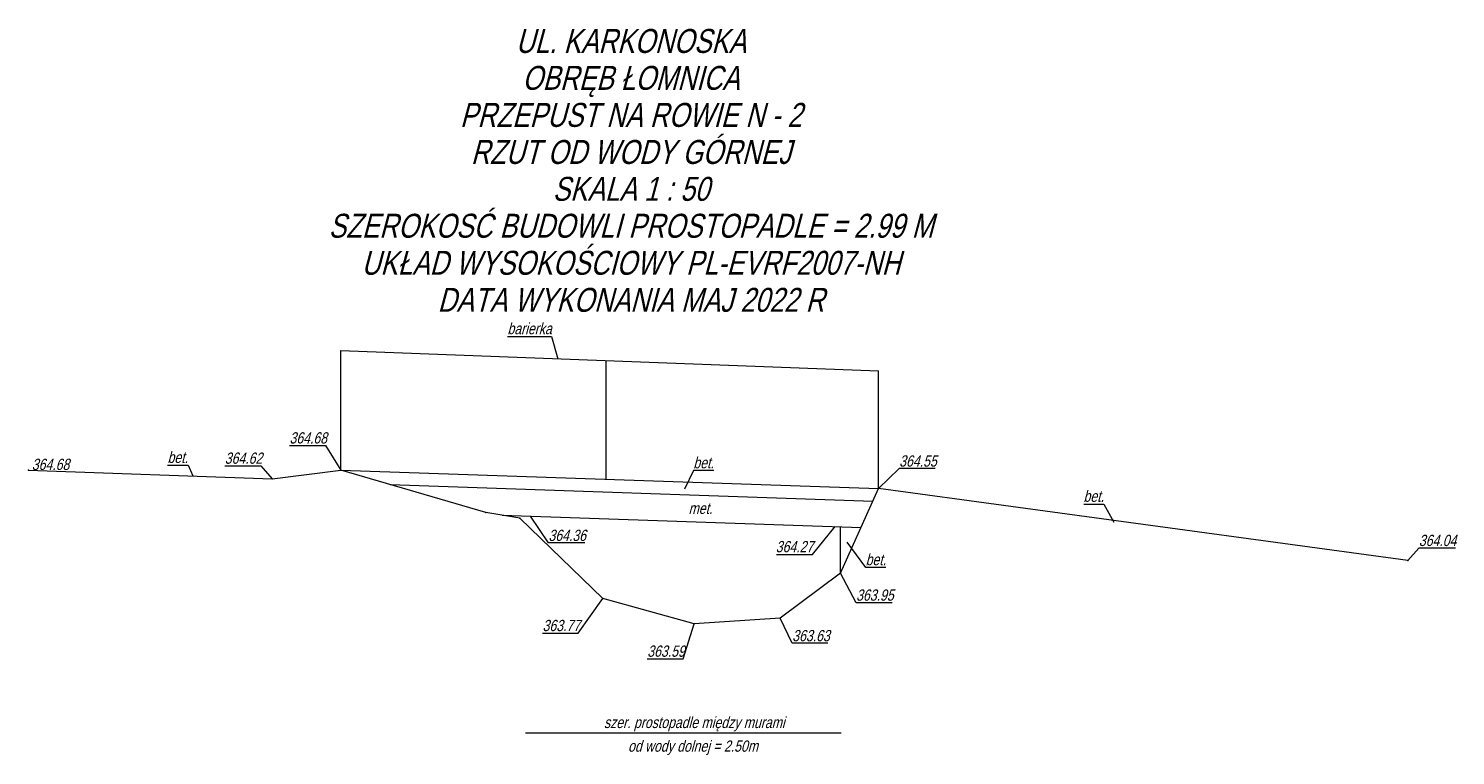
# Model space of a CAD drawing. Header units: metres. Extents: x -2.2 to 7.9, y 362.7 to 367.8.
import ezdxf
from ezdxf.enums import TextEntityAlignment as Align

# ---------------------------------------------------------------- set-up
doc = ezdxf.new("R2010")
doc.units = ezdxf.units.M
doc.header["$MEASUREMENT"] = 0
doc.layers.get('0').update_dxf_attribs({"linetype": 'CONTINUOUS', "lineweight": 18})
for name, color, linetype, lineweight in [('barierka', 7, 'CONTINUOUS', 18), ('beton', 5, 'CONTINUOUS', 18), ('metal', 36, 'CONTINUOUS', 18), ('odleglosci', 7, 'CONTINUOUS', 18), ('opis', 7, 'CONTINUOUS', 18), ('wysokosci', 7, 'CONTINUOUS', 18)]:
    doc.layers.add(name, color=color, linetype=linetype, lineweight=lineweight)
doc.styles.add('Arial', font='arial.ttf')

msp = doc.modelspace()

# ---------------------------------------------------------------- linework, layer by layer
at = {"linetype": 'Continuous', "lineweight": 18, "flags": 128}
for points in [[(3.55, 363.95), (3.12, 363.63), (2.51, 363.59), (1.86, 363.77), (1.27, 364.34), (1.03, 364.38), (0, 364.68)], [(3.55, 363.95), (3.82, 364.55)]]:
    msp.add_lwpolyline(points, dxfattribs=at)
at = {"color": 0}
for p in [(-2.22, 364.68), (0, 364.68), (-0.49, 364.62), (3.82, 364.55), (1.03, 364.38), (1.27, 364.34), (7.58, 364.04), (3.55, 363.95), (1.86, 363.77), (2.51, 363.59), (3.12, 363.63)]:
    msp.add_point(p, dxfattribs=at)
at = {"layer": 'barierka', "linetype": 'Continuous', "lineweight": 13, "flags": 128}
msp.add_lwpolyline([(1.184, 365.63), (1.496, 365.63), (1.54, 365.472)], dxfattribs=at)
at = {"layer": 'barierka', "linetype": 'Continuous', "lineweight": 18, "flags": 128}
for points in [[(0, 364.68), (0, 365.53), (3.82, 365.386)], [(1.884, 364.616), (1.884, 365.459)], [(3.82, 364.55), (3.82, 365.386)]]:
    msp.add_lwpolyline(points, dxfattribs=at)
at = {"layer": 'beton', "linetype": 'Continuous', "lineweight": 18, "flags": 128}
for points in [[(-2.22, 364.68), (-0.49, 364.62), (0, 364.68)], [(0, 364.68), (3.82, 364.55)], [(0.35, 364.578), (3.78, 364.461)], [(7.58, 364.04), (3.82, 364.55)], [(3.55, 363.95), (3.55, 364.279)]]:
    msp.add_lwpolyline(points, dxfattribs=at)
at = {"layer": 'beton', "linetype": 'Continuous', "lineweight": 13, "flags": 128}
for points in [[(-1.233, 364.716), (-1.087, 364.716), (-1.052, 364.64)], [(2.648, 364.678), (2.504, 364.678), (2.44, 364.546)], [(5.277, 364.44), (5.419, 364.44), (5.492, 364.312)], [(3.872, 363.99), (3.728, 363.99), (3.596, 364.17)]]:
    msp.add_lwpolyline(points, dxfattribs=at)
at = {"layer": 'metal', "linetype": 'Continuous', "lineweight": 18, "flags": 128}
msp.add_lwpolyline([(1.146, 364.361), (3.696, 364.274)], dxfattribs=at)
at = {"layer": 'odleglosci', "linetype": 'Continuous', "lineweight": 18, "flags": 128}
msp.add_lwpolyline([(1.31, 362.815), (3.554, 362.815)], dxfattribs=at)
at = {"layer": 'wysokosci', "linetype": 'Continuous', "lineweight": 13, "flags": 128}
for points in [[(-0.366, 364.856), (-0.11, 364.856), (0, 364.68)], [(-0.826, 364.712), (-0.57, 364.712), (-0.49, 364.62)], [(4.222, 364.692), (3.966, 364.692), (3.82, 364.55)], [(1.732, 364.164), (1.474, 364.164), (1.346, 364.354)], [(3.094, 364.082), (3.35, 364.082), (3.511, 364.281)], [(7.918, 364.128), (7.658, 364.128), (7.58, 364.04)], [(3.916, 363.74), (3.66, 363.74), (3.55, 363.95)], [(1.432, 363.524), (1.686, 363.524), (1.86, 363.77)], [(2.176, 363.342), (2.432, 363.342), (2.51, 363.59)], [(3.46, 363.452), (3.206, 363.452), (3.12, 363.63)]]:
    msp.add_lwpolyline(points, dxfattribs=at)

# ---------------------------------------------------------------- texts
at = {"layer": 'barierka', "style": 'Arial', "oblique": 15, "width": 0.78}
msp.add_text('barierka', height=0.08, dxfattribs=at).set_placement((1.34, 365.686), align=Align.MIDDLE_CENTER)
at = {"layer": 'beton', "style": 'Arial', "oblique": 15, "width": 0.78}
for p in [(-1.16, 364.772), (2.576, 364.734), (5.348, 364.496), (3.8, 364.046)]:
    msp.add_text('bet.', height=0.08, dxfattribs=at).set_placement(p, align=Align.MIDDLE_CENTER)
at = {"layer": 'metal', "style": 'Arial', "oblique": 15, "width": 0.78}
msp.add_text('met.', height=0.08, dxfattribs=at).set_placement((2.554, 364.41), align=Align.MIDDLE_CENTER)
at = {"layer": 'odleglosci', "style": 'Arial', "oblique": 15, "width": 0.78}
for s, p in [('szer. prostopadle między murami', (2.51, 362.89)), ('od wody dolnej = 2.50m', (2.501, 362.722))]:
    msp.add_text(s, height=0.08, dxfattribs=at).set_placement(p, align=Align.MIDDLE_CENTER)
at = {"layer": 'opis', "style": 'Arial', "oblique": 15, "width": 0.78}
for s, p in [('UL. KARKONOSKA', (2.06, 367.728)), ('OBRĘB ŁOMNICA', (2.06, 367.466)), ('PRZEPUST NA ROWIE N - 2', (2.06, 367.203)), ('RZUT OD WODY GÓRNEJ', (2.06, 366.94)), ('SKALA 1 : 50', (2.06, 366.678)), ('SZEROKOSĆ BUDOWLI PROSTOPADLE = 2.99 M', (2.06, 366.416)), ('UKŁAD WYSOKOŚCIOWY PL-EVRF2007-NH', (2.06, 366.153)), ('DATA WYKONANIA MAJ 2022 R', (2.06, 365.89))]:
    msp.add_text(s, height=0.17, dxfattribs=at).set_placement(p, align=Align.MIDDLE_CENTER)
at = {"layer": 'wysokosci', "style": 'Arial', "oblique": 15, "width": 0.78}
for s, p in [('364.68', (-0.366, 364.95)), ('364.62', (-0.826, 364.806)), ('364.55', (3.966, 364.786)), ('364.68', (-2.197, 364.762)), ('364.36', (1.474, 364.258)), ('364.04', (7.658, 364.222)), ('363.95', (3.66, 363.834)), ('363.77', (1.432, 363.618)), ('363.63', (3.206, 363.546)), ('363.59', (2.176, 363.436))]:
    msp.add_text(s, height=0.08, dxfattribs=at).set_placement(p, align=Align.TOP_LEFT)
msp.add_text('364.27', height=0.08, dxfattribs=at).set_placement((3.222, 364.138), align=Align.MIDDLE_CENTER)

doc.saveas('drawing.dxf')
